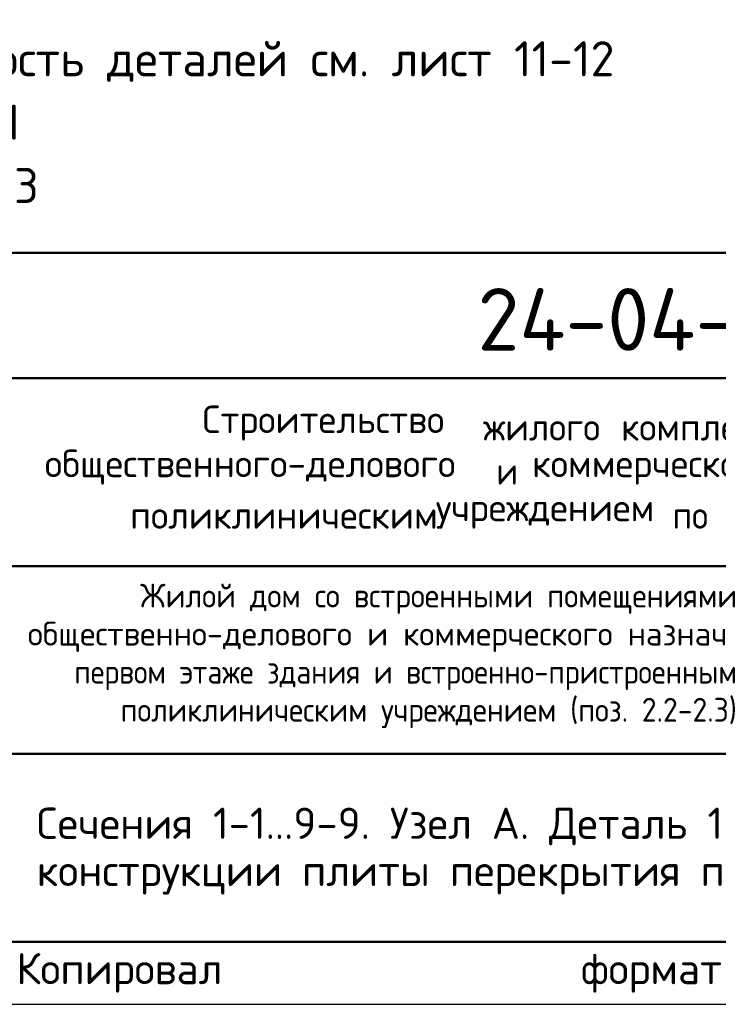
# Model space of a CAD drawing. Header units: millimetres. Extents: x 0 to 50400, y 0 to 35640.
# Tile 26 of 40: x 35493 to 42191, y 0 to 9435. Entities that reach past the tile are written whole.
import ezdxf

# ---------------------------------------------------------------- set-up
doc = ezdxf.new("R2010")
doc.units = ezdxf.units.MM
doc.layers.add('Standard', color=7, linetype='Continuous', lineweight=25)
doc.styles.add('ISOCPEUR', font='txt')

msp = doc.modelspace()

# ---------------------------------------------------------------- linework, layer by layer
at = {"layer": 'Standard', "color": 7, "linetype": 'Continuous', "lineweight": 50, "transparency": 33554687}
for p, q in [((27600, 7200), (49800, 7200)), ((35400, 6000), (49800, 6000)), ((35400, 4200), (49800, 4200)), ((35400, 2400), (49800, 2400))]:
    msp.add_line(p, q, dxfattribs=at)
at = {"layer": 'Standard', "color": 7, "linetype": 'Continuous', "lineweight": 25, "transparency": 33554687}
msp.add_line((27600, 600), (49800, 600), dxfattribs=at)
msp.add_line((27600, 600), (49800, 600), dxfattribs=at)
msp.add_line((27600, 600), (49800, 600), dxfattribs=at)
msp.add_lwpolyline([(0, 0), (50400, 0), (50400, 35640), (0, 35640), (0, 0)], close=True, dxfattribs=at)
at = {"layer": 'Standard', "color": 7, "linetype": 'Continuous', "lineweight": 50, "transparency": 33554687}
msp.add_lwpolyline([(2400, 35040), (49800, 35040), (49800, 600), (2400, 600), (2400, 35040)], close=True, dxfattribs=at)

# ---------------------------------------------------------------- texts
at = {"layer": 'Standard', "color": 7, "linetype": 'Continuous', "lineweight": 13, "transparency": 33554687, "insert": (27600, 9228.8), "char_height": 336, "width": 13664.28, "attachment_point": 1, "line_spacing_factor": 1.084337}
msp.add_mtext('\\A1;{\\fISOCPEUR|i0|b0;\\H335.999994;\\W1.000000;\\C7;1. Спецификацию элементов, Ведомость деталей см. лист 11-12}\\P{\\fISOCPEUR|i0|b0;\\H335.999994;\\W1.000000;\\C7;Ведомость расхода стали см. лист 1.1}\\P{\\fISOCPEUR|i0|b0;\\H335.999994;\\W1.000000;\\C7;2. Сечения замаркированы см. лист 3}\\P', dxfattribs=at)
at = {"layer": 'Standard', "color": 7, "linetype": 'Continuous', "lineweight": 50, "transparency": 33554687, "insert": (39882.1, 6261.8), "char_height": 600, "width": 6049.905, "attachment_point": 7, "style": 'ISOCPEUR'}
msp.add_mtext('\\W0.98;24-04-КЖ.2-2.2', dxfattribs=at)
at = {"layer": 'Standard', "color": 7, "linetype": 'Continuous', "lineweight": 25, "transparency": 33554687, "char_height": 264, "attachment_point": 7, "style": 'ISOCPEUR'}
for s, insert, width in [('\\W0.98;Строительство ', (37244.6, 5402), 2820.834), ('\\W0.96;жилого ', (39937.4, 5402), 1446.12), ('\\W0.97;комплекса ', (41257.4, 5402), 1975.295), ('\\W0.99;общественного-делового ', (35733.3, 4979.6), 4457.19), ('\\W0.87;и ', (40062.9, 4979.6), 457.48), ('\\W0.98;коммерческого ', (40406.1, 4979.6), 2714.914), ('\\W0.98;поликлиническим ', (36551.7, 4557.2), 3058.058), ('\\W0.98;учреждением ', (39482.1, 4557.2), 2397.896), ('\\W0.91;по ', (41752.5, 4557.2), 647.689)]:
    msp.add_mtext(s, dxfattribs=dict(at, insert=insert, width=width))
at = {"layer": 'Standard', "color": 7, "linetype": 'Continuous', "lineweight": 18, "transparency": 33554687, "char_height": 228, "attachment_point": 7, "style": 'ISOCPEUR'}
for s, insert, width in [('\\W0.99;Жилой дом со встроенными помещениями', (36647.4, 3740.8), 6015.254), ('\\W0.99;общественно-делового и коммерческого назначения на', (35570.1, 3376), 8168.165), ('\\W0.99;первом этаже здания и встроенно-пристроенным', (36014.7, 3011.2), 7279.773), ('\\W0.99;поликлиническим учреждением (поз. 2.2-2.3)', (36459.3, 2646.4), 6390.302)]:
    msp.add_mtext(s, dxfattribs=dict(at, insert=insert, width=width))
at = {"layer": 'Standard', "color": 7, "linetype": 'Continuous', "lineweight": 25, "transparency": 33554687, "insert": (39600, 1885), "char_height": 300, "width": 8045.25, "attachment_point": 2, "line_spacing_factor": 0.903614}
msp.add_mtext('\\A1;{\\fISOCPEUR|i0|b0;\\H300.000000;\\W1.000000;\\C7;Сечения 1-1...9-9. Узел А. Деталь 1 плана}\\P{\\fISOCPEUR|i0|b0;\\H300.000000;\\W1.000000;\\C7;конструкции плиты перекрытия подвала}\\P', dxfattribs=at)
at = {"layer": 'Standard', "color": 8, "linetype": 'Continuous', "lineweight": 13, "transparency": 33554687, "insert": (49800, 297.3), "char_height": 300, "width": 14099.358, "attachment_point": 6, "style": 'ISOCPEUR'}
msp.add_mtext('\\A1;{\\fISOCPEUR|i0|b0;\\H300.000000;\\W1.000000;\\C8;Копировал                  формат - А3                      Allplan 2024}\\P', dxfattribs=at)

doc.saveas('drawing.dxf')
